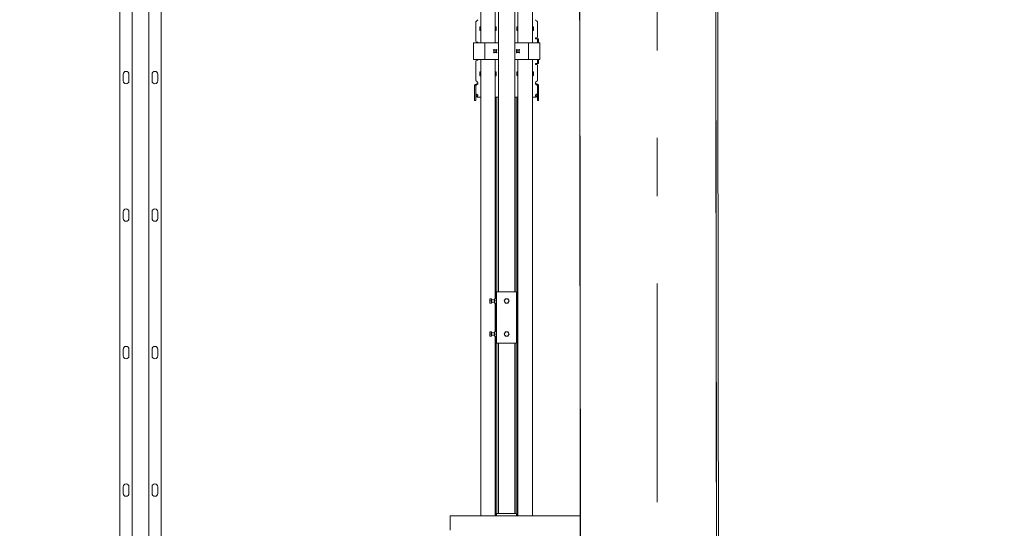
# Model space of a CAD drawing. Header units: millimetres. Extents: x -70269 to 35056, y -51814 to 48966.
# Tile 131 of 220: x -33586 to -31199, y 19293 to 20524. Entities that reach past the tile are written whole.
import ezdxf
from ezdxf import colors
from ezdxf.entities.mleader import LeaderData, LeaderLine
from ezdxf.math import Vec2, Vec3

# ---------------------------------------------------------------- set-up
doc = ezdxf.new("R2010")
doc.units = ezdxf.units.MM
doc.set_wipeout_variables(frame=1)
for name, pattern in [('Przerywana', [48, 24, -24]), ('Przerywana podwójnie', [109.361107, 52.916665, -21.166666, 14.111111, -21.166666]), ('Wipeout_Contour', [1000, 0, -1000])]:
    doc.linetypes.add(name, pattern=pattern)
for name, color, linetype, lineweight, true_color in [('00 - nowa technologia myjni_Nr_pióra__95', 7, 'Continuous', 20, 0x7c7c7c), ('103-Z Zakres opracowania_Nr_pióra__95', 7, 'Continuous', 140, 0x7c7c7c), ('410-K Osie główne_Nr_pióra__95', 7, 'Continuous', 20, 0x7c7c7c), ('420-K Ściany_Nr_pióra__95', 7, 'Continuous', 20, 0x7c7c7c), ('460 - Stropy_Nr_pióra__95', 7, 'Continuous', 13, 0x7c7c7c)]:
    doc.layers.add(name, color=color, linetype=linetype, lineweight=lineweight, true_color=true_color)
for name, color, linetype, lineweight in [('201-A Ppoż_Nr_pióra__31', 1, 'Continuous', 30), ('IS_Wentylacja_Opis', 7, 'Continuous', 13), ('XREF', 8, 'Continuous', 9)]:
    doc.layers.add(name, color=color, linetype=linetype, lineweight=lineweight)
doc.layers.add('420-K Ściany', color=7, linetype='Continuous')
doc.styles.get("Standard").update_dxf_attribs({"font": 'arial.ttf'})
doc.linetypes.add('PPOZ REI 60', pattern='A,0,[1,A.01 RZUT PARTERU1.Shx,S=1.984127,R=0,X=0,Y=0],-400,0', length=400)

# ---------------------------------------------------------------- blocks, each defined once
blk = doc.blocks.new('parter 2025.10.15')
at = {"layer": '00 - nowa technologia myjni_Nr_pióra__95', "color": 8, "linetype": 'Continuous', "lineweight": 5}
for p, q in [((603.53, 1442.33), (603.53, 1633.58)), ((607.53, 1442.33), (607.53, 1633.58)), ((514.77, 1533.08), (514.77, 933.08)), ((518.77, 1533.08), (518.77, 933.08)), ((511.77, 1530.75), (511.77, 935.4)), ((521.77, 1530.75), (521.77, 935.4)), ((599.28, 1507.7), (599.28, 1510.02)), ((602.78, 1507.7), (602.78, 1510.02)), ((608.28, 1507.7), (608.28, 1510.02)), ((611.78, 1507.7), (611.78, 1510.02)), ((598.08, 1507.69), (598.08, 1504.71)), ((599.03, 1506.42), (599.03, 1505.67)), ((599.28, 1506.51), (599.13, 1506.51)), ((599.28, 1506.41), (599.13, 1506.41)), ((599.28, 1506.37), (599.28, 1507.7)), ((599.28, 1502.94), (599.28, 1506.37)), ((602.78, 1506.37), (602.78, 1507.7)), ((602.93, 1506.51), (602.78, 1506.51)), ((602.93, 1506.41), (602.78, 1506.41)), ((602.78, 1502.94), (602.78, 1506.37)), ((603, 1506.37), (603, 1506.39)), ((603, 1505.6), (603, 1506.37)), ((603.03, 1505.67), (603.03, 1506.42)), ((608.03, 1506.42), (608.03, 1505.67)), ((608.28, 1506.51), (608.13, 1506.51)), ((608.13, 1506.37), (608.13, 1506.41)), ((608.28, 1506.41), (608.13, 1506.41)), ((608.13, 1505.57), (608.13, 1506.37)), ((608.28, 1506.37), (608.28, 1507.7)), ((608.28, 1502.94), (608.28, 1506.37)), ((611.78, 1506.37), (611.78, 1507.7)), ((611.93, 1506.51), (611.78, 1506.51)), ((611.93, 1506.41), (611.78, 1506.41)), ((611.78, 1502.94), (611.78, 1506.37)), ((612.03, 1505.67), (612.03, 1506.42)), ((612.98, 1504.71), (612.98, 1507.69)), ((598.08, 1504.71), (598.08, 1504.43)), ((598.08, 1504.43), (598.08, 1502.98)), ((599.28, 1505.57), (599.13, 1505.57)), ((602.93, 1505.57), (602.78, 1505.57)), ((603, 1505.84), (603.03, 1505.84)), ((603, 1505.74), (603.03, 1505.74)), ((608.28, 1505.57), (608.13, 1505.57)), ((611.93, 1505.57), (611.78, 1505.57)), ((612.98, 1504.43), (612.98, 1504.71)), ((612.98, 1503.98), (612.98, 1504.43)), ((597.48, 1502.58), (597.48, 1498.58)), ((598.03, 1502.58), (597.48, 1502.58)), ((599.98, 1502.58), (598.03, 1502.58)), ((598.43, 1502.78), (598.28, 1502.78)), ((599.28, 1502.94), (599.28, 1502.58)), ((600.23, 1502.58), (599.98, 1502.58)), ((600.23, 1502.58), (600.23, 1498.58)), ((600.78, 1502.58), (600.23, 1502.58)), ((603.38, 1502.58), (600.78, 1502.58)), ((602.78, 1502.94), (602.78, 1502.58)), ((603.38, 1502.58), (603.53, 1502.58)), ((607.53, 1502.58), (607.68, 1502.58)), ((610.28, 1502.58), (607.68, 1502.58)), ((608.28, 1502.94), (608.28, 1502.58)), ((610.83, 1502.58), (610.28, 1502.58)), ((611.08, 1502.58), (610.83, 1502.58)), ((610.83, 1498.58), (610.83, 1502.58)), ((613.03, 1502.58), (611.08, 1502.58)), ((611.78, 1502.94), (611.78, 1502.58)), ((612.63, 1503.78), (612.78, 1503.78)), ((612.73, 1503.58), (612.63, 1503.58)), ((612.73, 1503.58), (612.98, 1503.58)), ((612.98, 1503.58), (612.98, 1502.58)), ((612.98, 1503.58), (613.28, 1503.58)), ((613.58, 1502.58), (613.03, 1502.58)), ((613.28, 1503.58), (613.28, 1502.58)), ((613.58, 1498.58), (613.58, 1502.58)), ((602.46, 1500.79), (602.46, 1500.37)), ((602.57, 1500.9), (602.99, 1500.9)), ((602.57, 1500.25), (602.99, 1500.25)), ((602.78, 1500.9), (602.78, 1500.58)), ((602.78, 1500.25), (602.78, 1500.58)), ((603.11, 1500.37), (603.11, 1500.79)), ((607.96, 1500.79), (607.96, 1500.37)), ((608.49, 1500.9), (608.07, 1500.9)), ((608.49, 1500.25), (608.07, 1500.25)), ((608.28, 1500.9), (608.28, 1500.58)), ((608.28, 1500.25), (608.28, 1500.58)), ((608.61, 1500.37), (608.61, 1500.79)), ((597.48, 1498.58), (598.03, 1498.58)), ((598.03, 1498.58), (599.98, 1498.58)), ((598.08, 1498.18), (598.08, 1496.72)), ((598.43, 1498.38), (598.28, 1498.38)), ((599.28, 1498.21), (599.28, 1498.58)), ((599.28, 1494.79), (599.28, 1498.21)), ((599.98, 1498.58), (600.23, 1498.58)), ((600.23, 1498.58), (600.78, 1498.58)), ((600.78, 1498.58), (603.38, 1498.58)), ((601.73, 1498.58), (603.53, 1498.58)), ((602.78, 1498.21), (602.78, 1498.58)), ((602.78, 1494.79), (602.78, 1498.21)), ((607.53, 1498.58), (609.33, 1498.58)), ((607.68, 1498.58), (610.28, 1498.58)), ((608.28, 1498.21), (608.28, 1498.58)), ((608.28, 1494.79), (608.28, 1498.21)), ((610.28, 1498.58), (610.83, 1498.58)), ((610.83, 1498.58), (611.08, 1498.58)), ((611.08, 1498.58), (613.03, 1498.58)), ((611.78, 1498.21), (611.78, 1498.58)), ((611.78, 1494.79), (611.78, 1498.21)), ((612.63, 1497.58), (612.73, 1497.58)), ((612.63, 1497.38), (612.78, 1497.38)), ((612.73, 1497.58), (612.98, 1497.58)), ((612.98, 1498.58), (612.98, 1497.58)), ((612.98, 1497.58), (613.28, 1497.58)), ((612.98, 1496.72), (612.98, 1497.18)), ((613.03, 1498.58), (613.58, 1498.58)), ((613.28, 1498.58), (613.28, 1497.58)), ((512.57, 1493.38), (512.57, 1494.98)), ((513.97, 1494.98), (513.97, 1493.38)), ((519.57, 1493.38), (519.57, 1494.98)), ((520.97, 1494.98), (520.97, 1493.38)), ((598.08, 1496.72), (598.08, 1496.44)), ((598.08, 1493.46), (598.08, 1496.44)), ((599.03, 1495.48), (599.03, 1494.73)), ((599.13, 1495.58), (599.28, 1495.58)), ((599.13, 1494.74), (599.28, 1494.74)), ((599.13, 1494.64), (599.28, 1494.64)), ((599.28, 1494.79), (599.28, 1493.45)), ((602.78, 1495.58), (602.93, 1495.58)), ((602.78, 1494.79), (602.78, 1493.45)), ((602.78, 1494.74), (602.93, 1494.74)), ((602.78, 1494.64), (602.93, 1494.64)), ((603, 1494.79), (603, 1495.55)), ((603.03, 1495.41), (603, 1495.41)), ((603.03, 1495.31), (603, 1495.31)), ((603, 1494.79), (603, 1494.76)), ((603.03, 1494.73), (603.03, 1495.48)), ((608.03, 1495.48), (608.03, 1494.73)), ((608.13, 1494.79), (608.13, 1495.58)), ((608.13, 1495.58), (608.28, 1495.58)), ((608.13, 1494.79), (608.13, 1494.74)), ((608.13, 1494.74), (608.28, 1494.74)), ((608.13, 1494.64), (608.28, 1494.64)), ((608.28, 1494.79), (608.28, 1493.45)), ((611.78, 1495.58), (611.93, 1495.58)), ((611.78, 1494.79), (611.78, 1493.45)), ((611.78, 1494.74), (611.93, 1494.74)), ((611.78, 1494.64), (611.93, 1494.64)), ((612.03, 1494.73), (612.03, 1495.48)), ((612.98, 1496.44), (612.98, 1496.72)), ((612.98, 1496.44), (612.98, 1493.46)), ((597.78, 1492.38), (597.78, 1492.34)), ((598.08, 1492.38), (597.78, 1492.38)), ((597.78, 1491.62), (597.78, 1492.34)), ((598.08, 1492.38), (598.08, 1492.34)), ((598.08, 1492.34), (598.08, 1491.62)), ((598.33, 1492.48), (598.33, 1492.68)), ((599.28, 1491.14), (599.28, 1493.45)), ((602.78, 1491.14), (602.78, 1493.45)), ((608.28, 1491.14), (608.28, 1493.45)), ((611.78, 1491.14), (611.78, 1493.45)), ((612.53, 1492.85), (612.53, 1492.82)), ((612.53, 1492.82), (612.53, 1492.82)), ((612.73, 1492.48), (612.73, 1492.68)), ((612.98, 1492.34), (612.98, 1492.38)), ((612.98, 1492.38), (613.28, 1492.38)), ((612.98, 1492.34), (612.98, 1491.62)), ((613.28, 1492.34), (613.28, 1492.38)), ((613.28, 1491.62), (613.28, 1492.34)), ((597.78, 1490.21), (597.78, 1491.62)), ((597.78, 1489.01), (597.78, 1490.21)), ((598.08, 1490.21), (598.08, 1491.62)), ((598.08, 1490.21), (598.08, 1489.01)), ((599.28, 1491.14), (599.28, 1488.9)), ((602.78, 1491.14), (602.78, 1488.9)), ((608.28, 1491.14), (608.28, 1488.9)), ((611.78, 1491.14), (611.78, 1488.9)), ((612.53, 1489.8), (612.53, 1489.8)), ((612.98, 1491.62), (612.98, 1490.21)), ((612.98, 1489.01), (612.98, 1490.21)), ((613.28, 1491.62), (613.28, 1490.21)), ((613.28, 1490.21), (613.28, 1489.01)), ((597.78, 1488.65), (597.78, 1489.01)), ((598.08, 1488.65), (597.78, 1488.65)), ((598.08, 1488.65), (598.08, 1489.01)), ((599.28, 1489.41), (599.08, 1489.41)), ((599.28, 1480.01), (599.28, 1488.9)), ((603.53, 1489.41), (602.78, 1489.41)), ((602.78, 1480.01), (602.78, 1488.9)), ((603, 1489.41), (603, 1488.9)), ((603, 1480.01), (603, 1488.9)), ((603.48, 1489.41), (603.48, 1488.9)), ((603.48, 1480.01), (603.48, 1488.9)), ((608.28, 1489.41), (607.53, 1489.41)), ((607.81, 1489.41), (607.81, 1488.9)), ((607.81, 1480.01), (607.81, 1488.9)), ((608.13, 1489.41), (608.13, 1488.9)), ((608.13, 1480.01), (608.13, 1488.9)), ((608.28, 1480.01), (608.28, 1488.9)), ((611.98, 1489.41), (611.78, 1489.41)), ((611.78, 1480.01), (611.78, 1488.9)), ((612.98, 1489.01), (612.98, 1488.65)), ((612.98, 1488.65), (613.28, 1488.65)), ((613.28, 1489.01), (613.28, 1488.65)), ((599.28, 1480.01), (599.28, 1416.93)), ((602.78, 1480.01), (602.78, 1440.58)), ((603, 1480.01), (603, 1440.58)), ((603.48, 1480.01), (603.48, 1442.33)), ((607.81, 1480.01), (607.81, 1442.33)), ((608.13, 1480.01), (608.13, 1416.93)), ((608.28, 1480.01), (608.28, 1416.93)), ((611.78, 1480.01), (611.78, 1416.93)), ((512.57, 1460.08), (512.57, 1461.68)), ((513.97, 1461.68), (513.97, 1460.08)), ((519.57, 1460.08), (519.57, 1461.68)), ((520.97, 1461.68), (520.97, 1460.08)), ((603.91, 1442.33), (603.11, 1442.33)), ((603.11, 1429.83), (603.11, 1442.33)), ((603.91, 1442.33), (607.16, 1442.33)), ((607.96, 1442.33), (607.16, 1442.33)), ((607.96, 1429.83), (607.96, 1442.33)), ((601.49, 1440.33), (601.49, 1440.58)), ((601.53, 1440.58), (601.49, 1440.58)), ((601.49, 1439.84), (601.49, 1440.33)), ((601.49, 1439.83), (601.49, 1439.84)), ((601.49, 1439.84), (601.49, 1439.83)), ((601.49, 1439.58), (601.49, 1439.83)), ((601.49, 1439.58), (601.53, 1439.58)), ((601.84, 1440.58), (601.53, 1440.58)), ((601.84, 1440.08), (601.53, 1440.08)), ((601.84, 1439.58), (601.53, 1439.58)), ((601.84, 1440.08), (601.84, 1440.58)), ((601.89, 1440.52), (601.84, 1440.52)), ((601.84, 1439.58), (601.84, 1440.08)), ((601.89, 1439.63), (601.84, 1439.63)), ((601.89, 1439.86), (601.89, 1440.52)), ((601.89, 1439.63), (601.89, 1439.86)), ((602.59, 1440.38), (601.91, 1440.38)), ((602.59, 1439.78), (601.91, 1439.78)), ((602.59, 1440.52), (602.6, 1440.58)), ((602.59, 1440.52), (602.59, 1439.69)), ((602.59, 1439.69), (602.59, 1439.63)), ((602.59, 1439.63), (602.6, 1439.58)), ((602.6, 1440.58), (602.62, 1440.58)), ((602.62, 1439.58), (602.6, 1439.58)), ((602.62, 1440.58), (603.07, 1440.58)), ((602.62, 1440.08), (603.07, 1440.08)), ((602.62, 1439.58), (602.62, 1439.58)), ((602.62, 1439.58), (603.07, 1439.58)), ((602.78, 1439.58), (602.78, 1432.58)), ((603, 1439.58), (603, 1432.58)), ((603.09, 1440.58), (603.07, 1440.58)), ((603.07, 1439.58), (603.07, 1439.58)), ((603.07, 1439.58), (603.09, 1439.58)), ((603.11, 1440.52), (603.09, 1440.58)), ((603.11, 1439.63), (603.09, 1439.58)), ((605.09, 1440.32), (604.95, 1440.08)), ((604.95, 1440.08), (605.1, 1439.83)), ((605.09, 1440.32), (605.1, 1440.33)), ((605.1, 1440.33), (605.24, 1440.58)), ((605.1, 1439.83), (605.24, 1439.58)), ((605.53, 1440.58), (605.24, 1440.58)), ((605.24, 1439.58), (605.53, 1439.58)), ((605.82, 1440.58), (605.53, 1440.58)), ((605.53, 1439.58), (605.82, 1439.58)), ((605.97, 1440.33), (605.82, 1440.58)), ((605.97, 1439.83), (605.82, 1439.58)), ((606.11, 1440.08), (605.97, 1440.33)), ((605.97, 1439.84), (606.11, 1440.08)), ((605.97, 1439.84), (605.97, 1439.83)), ((601.49, 1432.33), (601.49, 1432.58)), ((601.53, 1432.58), (601.49, 1432.58)), ((601.49, 1431.84), (601.49, 1432.33)), ((601.84, 1432.58), (601.53, 1432.58)), ((601.84, 1432.08), (601.84, 1432.58)), ((601.89, 1432.52), (601.84, 1432.52)), ((601.89, 1431.86), (601.89, 1432.52)), ((602.59, 1432.38), (601.91, 1432.38)), ((602.59, 1432.52), (602.6, 1432.58)), ((602.59, 1432.52), (602.59, 1431.69)), ((602.6, 1432.58), (602.62, 1432.58)), ((602.62, 1432.58), (603.07, 1432.58)), ((603.09, 1432.58), (603.07, 1432.58)), ((603.11, 1432.52), (603.09, 1432.58)), ((605.09, 1432.32), (604.95, 1432.08)), ((605.09, 1432.32), (605.1, 1432.33)), ((605.1, 1432.33), (605.24, 1432.58)), ((605.53, 1432.58), (605.24, 1432.58)), ((605.82, 1432.58), (605.53, 1432.58)), ((605.97, 1432.33), (605.82, 1432.58)), ((606.11, 1432.08), (605.97, 1432.33)), ((601.49, 1431.83), (601.49, 1431.84)), ((601.49, 1431.84), (601.49, 1431.83)), ((601.49, 1431.58), (601.49, 1431.83)), ((601.49, 1431.58), (601.53, 1431.58)), ((601.84, 1432.08), (601.53, 1432.08)), ((601.84, 1431.58), (601.53, 1431.58)), ((601.84, 1431.58), (601.84, 1432.08)), ((601.89, 1431.63), (601.84, 1431.63)), ((601.89, 1431.63), (601.89, 1431.86)), ((602.59, 1431.78), (601.91, 1431.78)), ((602.59, 1431.69), (602.59, 1431.63)), ((602.59, 1431.63), (602.6, 1431.58)), ((602.62, 1431.58), (602.6, 1431.58)), ((602.62, 1432.08), (603.07, 1432.08)), ((602.62, 1431.58), (602.62, 1431.58)), ((602.62, 1431.58), (603.07, 1431.58)), ((602.78, 1431.58), (602.78, 1416.93)), ((603, 1431.58), (603, 1416.93)), ((603.07, 1431.58), (603.07, 1431.58)), ((603.07, 1431.58), (603.09, 1431.58)), ((603.11, 1431.63), (603.09, 1431.58)), ((604.95, 1432.08), (605.1, 1431.83)), ((605.1, 1431.83), (605.24, 1431.58)), ((605.24, 1431.58), (605.53, 1431.58)), ((605.53, 1431.58), (605.82, 1431.58)), ((605.97, 1431.83), (605.82, 1431.58)), ((605.97, 1431.84), (606.11, 1432.08)), ((605.97, 1431.84), (605.97, 1431.83)), ((512.57, 1426.78), (512.57, 1428.38)), ((513.97, 1428.38), (513.97, 1426.78)), ((519.57, 1426.78), (519.57, 1428.38)), ((520.97, 1428.38), (520.97, 1426.78)), ((603.11, 1429.83), (603.91, 1429.83)), ((603.48, 1429.83), (603.48, 1416.93)), ((603.53, 1429.83), (603.53, 1388.58)), ((607.16, 1429.83), (603.91, 1429.83)), ((607.16, 1429.83), (607.96, 1429.83)), ((607.53, 1429.83), (607.53, 1388.58)), ((607.81, 1429.83), (607.81, 1416.93)), ((599.28, 1388.08), (599.28, 1416.93)), ((602.78, 1388.08), (602.78, 1416.93)), ((603, 1388.08), (603, 1416.93)), ((603.48, 1388.58), (603.48, 1416.93)), ((607.81, 1388.58), (607.81, 1416.93)), ((608.13, 1388.08), (608.13, 1416.93)), ((608.28, 1388.08), (608.28, 1416.93)), ((611.78, 1388.08), (611.78, 1416.93)), ((512.57, 1393.48), (512.57, 1395.08)), ((513.97, 1395.08), (513.97, 1393.48)), ((519.57, 1393.48), (519.57, 1395.08)), ((520.97, 1395.08), (520.97, 1393.48)), ((629.43, 1388.08), (591.83, 1388.08)), ((591.83, 1387.58), (591.83, 1388.08)), ((591.83, 1387.58), (591.83, 1384.58)), ((603.11, 1388.58), (603.11, 1388.08)), ((603.93, 1388.58), (603.11, 1388.58)), ((607.13, 1388.58), (603.93, 1388.58)), ((607.96, 1388.58), (607.13, 1388.58)), ((607.96, 1388.58), (607.96, 1388.08)), ((629.43, 1388.53), (629.43, 1388.93)), ((629.43, 1388.93), (634.43, 1388.93)), ((629.43, 1388.5), (629.43, 1388.53)), ((629.43, 1388.53), (634.43, 1388.53)), ((629.43, 1387.9), (629.43, 1388.5)), ((629.43, 1388.5), (641.93, 1388.5)), ((629.43, 1387.9), (629.43, 1384.25)), ((634.43, 1388.53), (634.43, 1388.93)), ((634.43, 1388.5), (634.43, 1388.53)), ((636.93, 1388.53), (636.93, 1388.93)), ((636.93, 1388.93), (641.93, 1388.93)), ((636.93, 1388.5), (636.93, 1388.53)), ((636.93, 1388.53), (641.93, 1388.53)), ((641.73, 1387.03), (641.78, 1387.08)), ((641.73, 1385.62), (641.73, 1387.03)), ((641.78, 1385.6), (641.78, 1387.08)), ((641.93, 1387.08), (641.78, 1387.08)), ((641.93, 1388.53), (641.93, 1388.93)), ((641.93, 1388.08), (641.93, 1388.53)), ((641.93, 1388.08), (641.93, 1388.5)), ((641.93, 1388), (641.93, 1388.08)), ((641.93, 1388.08), (642.53, 1388.08)), ((641.93, 1388), (641.93, 1387.25)), ((641.93, 1386.73), (641.93, 1387.25)), ((640.23, 1386.5), (640.31, 1386.58)), ((640.23, 1386.5), (640.23, 1386.28)), ((640.23, 1386.28), (640.23, 1385.66)), ((640.23, 1385.66), (640.31, 1385.58)), ((640.31, 1386.58), (640.31, 1386.32)), ((640.31, 1386.58), (640.89, 1386.58)), ((640.31, 1386.32), (640.31, 1385.58)), ((640.31, 1385.58), (640.89, 1385.58)), ((640.89, 1386.81), (640.91, 1386.88)), ((640.89, 1386.81), (640.89, 1386.43)), ((640.89, 1386.43), (640.89, 1385.35)), ((640.89, 1385.35), (640.91, 1385.28)), ((640.91, 1386.88), (640.94, 1386.88)), ((640.94, 1385.28), (640.91, 1385.28)), ((640.94, 1386.88), (641.68, 1386.88)), ((640.94, 1386.08), (641.68, 1386.08)), ((640.94, 1385.28), (641.68, 1385.28)), ((641.71, 1386.88), (641.68, 1386.88)), ((641.68, 1385.28), (641.71, 1385.28)), ((641.73, 1386.81), (641.71, 1386.88)), ((641.73, 1385.35), (641.71, 1385.28)), ((641.73, 1385.13), (641.73, 1385.62)), ((641.73, 1385.13), (641.78, 1385.08)), ((641.78, 1385.08), (641.78, 1385.6)), ((641.93, 1385.08), (641.78, 1385.08)), ((641.93, 1386.73), (641.93, 1385.48)), ((641.93, 1384.98), (641.93, 1385.48))]:
    blk.add_line(p, q, dxfattribs=at)
for points in [[(597.81, 1492.38), (597.86, 1492.43), (597.93, 1492.49), (598.01, 1492.54), (598.11, 1492.59), (598.19, 1492.62), (598.33, 1492.68)], [(598.08, 1492.32), (598.09, 1492.32), (598.1, 1492.33), (598.15, 1492.36), (598.23, 1492.41), (598.27, 1492.44), (598.33, 1492.48)], [(598.53, 1492.82), (598.53, 1492.88), (598.52, 1492.95)], [(598.52, 1492.71), (598.53, 1492.75), (598.53, 1492.77), (598.53, 1492.82)], [(612.54, 1492.95), (612.53, 1492.88), (612.53, 1492.82)], [(612.53, 1492.82), (612.53, 1492.77), (612.53, 1492.74), (612.54, 1492.71)], [(612.73, 1492.68), (612.9, 1492.61), (612.99, 1492.57), (613.05, 1492.54), (613.11, 1492.51), (613.16, 1492.48), (613.2, 1492.44), (613.23, 1492.41), (613.26, 1492.38)], [(612.73, 1492.48), (612.76, 1492.46), (612.81, 1492.43), (612.86, 1492.39), (612.94, 1492.34), (612.97, 1492.32), (612.98, 1492.32), (612.98, 1492.32)], [(598.33, 1490.12), (598.29, 1490.15), (598.24, 1490.16), (598.22, 1490.16), (598.19, 1490.16), (598.17, 1490.15), (598.15, 1490.14), (598.14, 1490.13), (598.12, 1490.11), (598.11, 1490.09), (598.1, 1490.06), (598.08, 1490), (598.08, 1489.95)], [(598.48, 1489.7), (598.51, 1489.71), (598.52, 1489.73), (598.53, 1489.75), (598.53, 1489.78), (598.53, 1489.8)], [(612.53, 1489.8), (612.53, 1489.77), (612.54, 1489.73), (612.55, 1489.72), (612.58, 1489.7)], [(612.98, 1489.95), (612.98, 1490.02), (612.96, 1490.08), (612.95, 1490.1), (612.93, 1490.12), (612.9, 1490.15), (612.86, 1490.16), (612.81, 1490.16), (612.77, 1490.14), (612.73, 1490.12)], [(601.49, 1440.33), (601.49, 1440.43), (601.51, 1440.5), (601.53, 1440.58)], [(601.53, 1440.08), (601.51, 1440.15), (601.49, 1440.22), (601.49, 1440.33)], [(601.49, 1439.84), (601.49, 1439.91), (601.51, 1440), (601.53, 1440.08)], [(601.49, 1439.83), (601.49, 1439.76), (601.5, 1439.69), (601.53, 1439.58)], [(602.62, 1440.58), (602.61, 1440.49), (602.6, 1440.41), (602.6, 1440.31), (602.61, 1440.21), (602.62, 1440.08)], [(602.62, 1440.08), (602.61, 1439.99), (602.6, 1439.91), (602.6, 1439.81), (602.61, 1439.7), (602.62, 1439.58)], [(603.07, 1440.58), (603.08, 1440.49), (603.09, 1440.41), (603.09, 1440.31), (603.09, 1440.21), (603.07, 1440.08)], [(603.07, 1439.58), (603.08, 1439.67), (603.09, 1439.75), (603.09, 1439.84), (603.09, 1439.95), (603.07, 1440.08)], [(601.49, 1432.33), (601.49, 1432.43), (601.51, 1432.5), (601.53, 1432.58)], [(601.53, 1432.08), (601.51, 1432.15), (601.49, 1432.22), (601.49, 1432.33)], [(602.62, 1432.58), (602.61, 1432.49), (602.6, 1432.41), (602.6, 1432.31), (602.61, 1432.2), (602.62, 1432.08)], [(603.07, 1432.58), (603.08, 1432.49), (603.09, 1432.41), (603.09, 1432.31), (603.09, 1432.2), (603.07, 1432.08)], [(601.49, 1431.84), (601.49, 1431.91), (601.51, 1432), (601.53, 1432.08)], [(601.49, 1431.83), (601.49, 1431.76), (601.5, 1431.69), (601.53, 1431.58)], [(602.62, 1432.08), (602.61, 1431.99), (602.6, 1431.91), (602.6, 1431.81), (602.61, 1431.7), (602.62, 1431.58)], [(603.07, 1431.58), (603.08, 1431.67), (603.09, 1431.75), (603.09, 1431.85), (603.09, 1431.95), (603.07, 1432.08)], [(640.91, 1386.46), (640.91, 1386.58), (640.92, 1386.7), (640.94, 1386.88)], [(640.91, 1386.46), (640.91, 1386.34), (640.93, 1386.21), (640.94, 1386.08)], [(640.94, 1386.08), (640.93, 1385.95), (640.92, 1385.83), (640.91, 1385.67), (640.92, 1385.51), (640.93, 1385.4), (640.94, 1385.28)], [(641.71, 1386.46), (641.71, 1386.58), (641.7, 1386.7), (641.68, 1386.88)], [(641.71, 1386.46), (641.71, 1386.34), (641.7, 1386.21), (641.68, 1386.08)], [(641.68, 1386.08), (641.7, 1385.95), (641.71, 1385.83), (641.71, 1385.67), (641.71, 1385.51), (641.7, 1385.4), (641.68, 1385.28)]]:
    blk.add_lwpolyline(points, dxfattribs=at)
for centre in [(605.53, 1440.08), (605.53, 1432.08)]:
    blk.add_circle(centre, 0.5, dxfattribs=at)
for centre, radius, start, end in [((612.78, 1503.98), 0.2, 270, 0), ((598.28, 1502.98), 0.2, 180, 270), ((598.43, 1502.68), 0.1, 270, 90), ((603.38, 1502.28), 0.3, 60.001, 90), ((607.68, 1502.28), 0.3, 90, 120.001), ((612.63, 1503.68), 0.1, 90, 270), ((602.46, 1500.9), 0.075, 23.5782, 246.4218), ((602.46, 1500.25), 0.075, 113.5782, 336.4218), ((602.41, 1500.79), 0.05, 0, 66.4218), ((602.41, 1500.37), 0.05, 293.5782, 0), ((602.57, 1500.95), 0.05, 203.5782, 270), ((602.57, 1500.2), 0.05, 90, 156.4218), ((602.99, 1500.95), 0.05, 270, 336.4218), ((602.99, 1500.2), 0.05, 23.5782, 90), ((603.11, 1500.9), 0.075, 293.5782, 156.4218), ((603.11, 1500.25), 0.075, 203.5782, 66.4218), ((603.16, 1500.79), 0.05, 113.5782, 180), ((603.16, 1500.37), 0.05, 180, 246.4218), ((607.96, 1500.9), 0.075, 23.5782, 246.4218), ((607.96, 1500.25), 0.075, 113.5782, 336.4218), ((607.91, 1500.79), 0.05, 0, 66.4218), ((607.91, 1500.37), 0.05, 293.5782, 0), ((608.07, 1500.95), 0.05, 203.5782, 270), ((608.07, 1500.2), 0.05, 90, 156.4218), ((608.49, 1500.95), 0.05, 270, 336.4218), ((608.49, 1500.2), 0.05, 23.5782, 90), ((608.61, 1500.9), 0.075, 293.5782, 156.4218), ((608.61, 1500.25), 0.075, 203.5782, 66.4218), ((608.66, 1500.79), 0.05, 113.5782, 180), ((608.66, 1500.37), 0.05, 180, 246.4218), ((598.28, 1498.18), 0.2, 90, 180), ((598.43, 1498.48), 0.1, 270, 90), ((603.38, 1498.88), 0.3, 270, 299.999), ((607.68, 1498.88), 0.3, 239.999, 270), ((612.63, 1497.48), 0.1, 90, 270), ((612.78, 1497.18), 0.2, 0, 90), ((513.27, 1494.98), 0.7, 0, 180), ((520.27, 1494.98), 0.7, 0, 180), ((513.27, 1493.38), 0.7, 180, 0), ((520.27, 1493.38), 0.7, 180, 0), ((598.09, 1492.32), 0.00313, 164.3608, 258.8818), ((598.12, 1493.02), 0.424, 343.4843, 346.3254), ((612.95, 1493.02), 0.423, 193.6799, 196.5393), ((612.98, 1492.32), 0.00314, 281.0441, 15.6522), ((598.2, 1489.8), 0.331, 359.526, 32.1075), ((612.86, 1489.8), 0.331, 147.8924, 180.474), ((513.27, 1461.68), 0.7, 0, 180), ((520.27, 1461.68), 0.7, 0, 180), ((513.27, 1460.08), 0.7, 180, 0), ((520.27, 1460.08), 0.7, 180, 0), ((601.91, 1440.4), 0.025, 180, 270), ((601.91, 1439.75), 0.025, 90, 180), ((601.91, 1432.4), 0.025, 180, 270), ((601.91, 1431.75), 0.025, 90, 180), ((513.27, 1428.38), 0.7, 0, 180), ((520.27, 1428.38), 0.7, 0, 180), ((513.27, 1426.78), 0.7, 180, 0), ((520.27, 1426.78), 0.7, 180, 0), ((513.27, 1395.08), 0.7, 0, 180), ((520.27, 1395.08), 0.7, 0, 180), ((513.27, 1393.48), 0.7, 180, 0), ((520.27, 1393.48), 0.7, 180, 0)]:
    blk.add_arc(centre, radius, start, end, dxfattribs=at)
for centre, major_axis, ratio, start_param, end_param in [((598.28, 1507.69), (-0.2, 0), 0.939693, 5.074029, 6.283185), ((598.03, 1508.31), (0.5, 0), 0.939693, 5.074029, 6.061819), ((599.13, 1506.42), (0.0999, 0), 0.939693, 1.570796, 3.141593), ((599.13, 1506.32), (0.0999, 0), 0.939693, 1.570796, 3.141593), ((602.93, 1506.42), (0.0999, 0), 0.939693, 0, 1.570796), ((602.93, 1506.32), (0.0999, 0), 0.939693, 0, 1.570796), ((608.13, 1506.42), (0.0999, 0), 0.939693, 1.570796, 3.141593), ((608.13, 1506.32), (0.0999, 0), 0.939693, 1.570796, 3.141593), ((611.93, 1506.42), (0.0999, 0), 0.939693, 0, 1.570796), ((611.93, 1506.32), (0.0999, 0), 0.939693, 0, 1.570796), ((613.03, 1508.31), (0.5, 0), 0.939693, 3.362959, 4.350749), ((612.78, 1507.69), (-0.2, 0), 0.939693, 3.141593, 4.350749), ((599.13, 1505.67), (-0.0999, 0), 0.939693, 0, 1.570796), ((602.93, 1505.67), (-0.0999, 0), 0.939693, 1.570796, 3.141593), ((608.13, 1505.67), (-0.0999, 0), 0.939693, 0, 1.570796), ((611.93, 1505.67), (-0.0999, 0), 0.939693, 1.570796, 3.141593), ((599.13, 1495.48), (0.0999, 0), 0.939693, 1.570796, 3.141593), ((599.13, 1494.83), (-0.0999, 0), 0.939693, 0, 1.570796), ((599.13, 1494.73), (-0.0999, 0), 0.939693, 0, 1.570796), ((602.93, 1495.48), (-0.0999, 0), 0.939693, 3.141593, 4.712389), ((602.93, 1494.83), (-0.0999, 0), 0.939693, 1.570796, 3.141593), ((602.93, 1494.73), (-0.0999, 0), 0.939693, 1.570796, 3.141593), ((608.13, 1495.48), (0.0999, 0), 0.939693, 1.570796, 3.141593), ((608.13, 1494.83), (-0.0999, 0), 0.939693, 0, 1.570796), ((608.13, 1494.73), (-0.0999, 0), 0.939693, 0, 1.570796), ((611.93, 1495.48), (-0.0999, 0), 0.939693, 3.141593, 4.712389), ((611.93, 1494.83), (-0.0999, 0), 0.939693, 1.570796, 3.141593), ((611.93, 1494.73), (-0.0999, 0), 0.939693, 1.570796, 3.141593), ((598.28, 1493.46), (-0.2, 0), 0.939693, 0, 1.209157), ((598.03, 1492.85), (0.5, 0), 0.939693, 0.221366, 1.209157), ((598.03, 1492.99), (0.5, 0), 0.766044, 5.350068, 6.061819), ((598.03, 1492.79), (0.5, 0), 0.766044, 5.350068, 6.061819), ((613.03, 1492.85), (0.5, 0), 0.939693, 1.932436, 2.920227), ((613.03, 1492.99), (-0.5, 0), 0.766044, 0.221366, 0.933118), ((613.03, 1492.79), (-0.5, 0), 0.766044, 0.221366, 0.933118), ((612.78, 1493.46), (-0.2, 0), 0.939693, 1.932436, 3.141593), ((598.28, 1489.92), (-0.2, 0), 0.173648, 5.074029, 6.283185), ((598.28, 1489.63), (-0.2, 0), 0.173648, 5.074029, 6.283185), ((598.03, 1490.04), (0.5, 0), 0.173648, 5.074029, 5.776189), ((598.03, 1489.74), (0.5, 0), 0.173648, 5.074029, 5.828561), ((598.03, 1489.81), (0.5, 0), 0.766044, 0.454624, 0.933118), ((613.03, 1489.81), (-0.5, 0), 0.766044, 5.350068, 5.828561), ((613.03, 1489.74), (0.5, 0), 0.173648, 3.596217, 4.350749), ((613.03, 1490.04), (0.5, 0), 0.173648, 3.648589, 4.350749), ((612.78, 1489.92), (-0.2, 0), 0.173648, 3.141593, 4.350749), ((612.78, 1489.63), (-0.2, 0), 0.173648, 3.141593, 4.350749), ((599.08, 1489.58), (-1, 0), 0.173648, 0, 1.570796), ((611.98, 1489.58), (-1, 0), 0.173648, 1.570796, 3.141593)]:
    blk.add_ellipse(centre, major_axis=major_axis, ratio=ratio, start_param=start_param, end_param=end_param, dxfattribs=at)
at = {"layer": '103-Z Zakres opracowania_Nr_pióra__95', "color": 8, "linetype": 'Przerywana', "lineweight": 5}
blk.add_lwpolyline([(-45.53, 3079.65), (654.37, 3079.65), (654.37, 2747.81), (1099.75, 2747.81), (1099.75, 2276.77), (655.29, 2276.77), (655.29, -103.95), (-45.53, -103.95)], close=True, dxfattribs=at)
at = {"layer": '201-A Ppoż_Nr_pióra__31', "color": 8, "linetype": 'PPOZ REI 60', "lineweight": 5}
blk.add_line((641.51, 2288.49), (641.51, -3.9), dxfattribs=at)
at = {"color": 8, "linetype": 'Wipeout_Contour', "lineweight": 5, "ltscale": 6017.385693}
blk.add_wipeout([(655.29, 2276.77), (622.29, 2276.77), (625.07, 59.14), (658.07, 59.1)], dxfattribs=at).dxf.layer = '420-K Ściany'
at = {"layer": '410-K Osie główne_Nr_pióra__95', "color": 8, "linetype": 'Przerywana podwójnie', "lineweight": 5}
blk.add_line((642.06, 3303.44), (642.06, -164.96), dxfattribs=at)
at = {"layer": '420-K Ściany_Nr_pióra__95', "color": 8, "linetype": 'Continuous', "lineweight": 5, "flags": 128}
for points in [[(621.93, 2570.7), (625.07, 59.14)], [(622.29, 2276.77), (625.07, 59.14)], [(658.07, 59.1), (655.29, 2276.77)], [(658.08, 56.8), (655.29, 2276.77)]]:
    blk.add_lwpolyline(points, dxfattribs=at)
at = {"layer": '460 - Stropy_Nr_pióra__95', "color": 8, "linetype": 'Continuous', "lineweight": 5, "flags": 128}
blk.add_lwpolyline([(6.75, 7.87), (658.57, 7.05), (655.73, 2276.77), (655.14, 2747.25), (654.75, 3058.7), (10.58, 3058.7)], close=True, dxfattribs=at)

msp = doc.modelspace()

# ---------------------------------------------------------------- block references
at = {"layer": 'XREF', "xscale": 10, "yscale": 10, "zscale": 10}
msp.add_blockref('parter 2025.10.15', (-38460.6, 5442.3), dxfattribs=at)

# ---------------------------------------------------------------- next in the draw order: leaders
at = {"layer": 'IS_Wentylacja_Opis'}
ml = msp.add_multileader_mtext('Standard', dxfattribs=at)
ml.set_content('{\\fArial Narrow|b0|i0|c161;{\\A1;Wentylator dachowy awaryjny {\\L\\fArial Narrow|b1|i0;LWA.H2-1.2\\P}zgodnie z opracowaniem instalacji wentylacji.\\PZałączanie wentylatorów LWA.H2-1.1-1.2}\\P\\A1;z systemu detekcji H{\\H0.7x;\\S^ 2;} z jednoczesnym otwarciem bram wjazdowych.}\\A1; ', color=256)
ml.set_leader_properties()
ml.build(insert=Vec2(0, 0))
ml.multileader.update_dxf_attribs({"dogleg_length": 150, "arrow_head_size": 150})
ctx = ml.context
ctx.base_point, ctx.char_height, ctx.arrow_head_size, ctx.plane_origin = Vec3(-43576.8, 20042.1, -2), 200, 150, Vec3(-67807182.2, -56912515.9, -2)
notes = []
notes.append((ctx, [(0, (1, 1, 0), (-38626.3, 20042.1, -2), (-1, 0), 370.7, [(0, [(-33312.7, 21172.2, -2)], 0, [])])]))
ctx.mtext.insert, ctx.mtext.width = Vec3(-43574.8, 20171.4, -2), 4936.513
for ctx, leaders in notes:
    for number, flags, end, landing, length, lines in leaders:
        leader = LeaderData()
        leader.index, (leader.has_last_leader_line, leader.has_dogleg_vector, leader.attachment_direction) = number, flags
        leader.last_leader_point, leader.dogleg_vector, leader.dogleg_length = Vec3(end), Vec3(landing), length
        for number, points, colour, breaks in lines:
            line = LeaderLine()
            line.index, line.vertices, line.color, line.breaks = number, Vec3.list(points), colors.encode_raw_color(colour), breaks
            leader.lines.append(line)
        ctx.leaders.append(leader)

doc.saveas('drawing.dxf')
